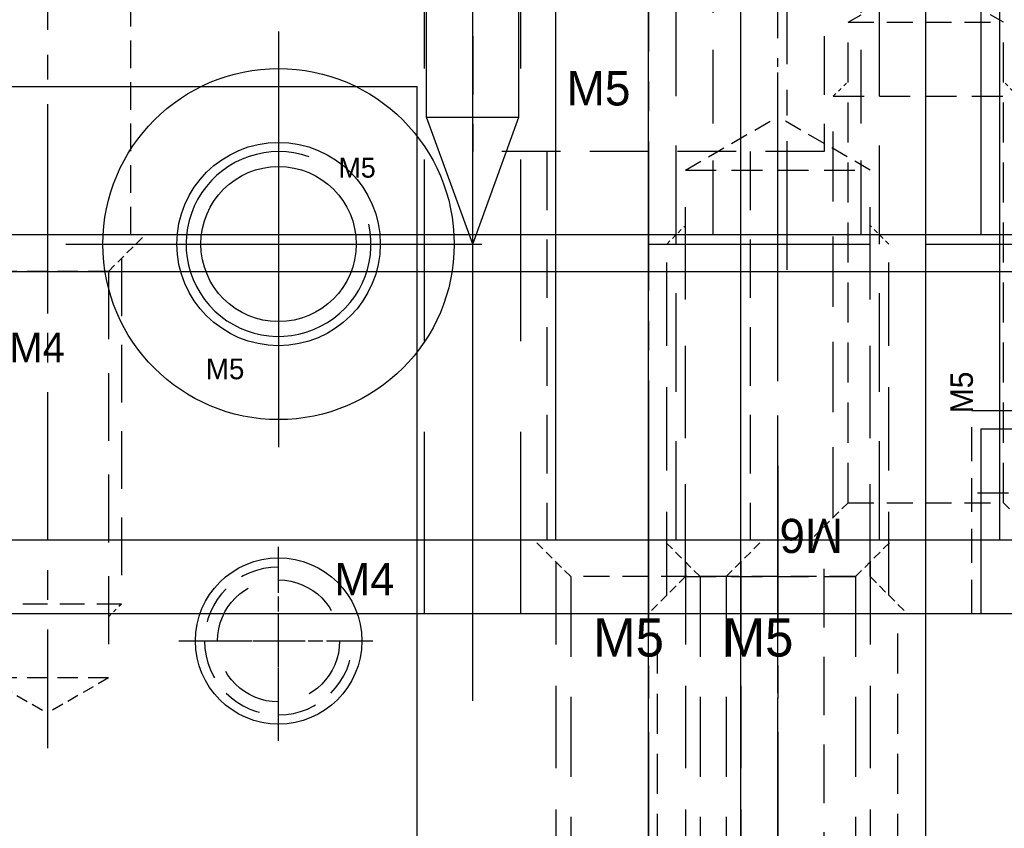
# Model space of a CAD drawing. Header units: millimetres. Extents: x -1657 to 8845, y -11980 to 3013.
# Tile 50 of 256: x 756 to 782, y -977 to -955. Entities that reach past the tile are written whole.
import ezdxf

# ---------------------------------------------------------------- set-up
doc = ezdxf.new("R2010")
doc.units = ezdxf.units.MM
doc.linetypes.add('CENTER', pattern=[2, 1.25, -0.25, 0.25, -0.25])
doc.linetypes.add('DASHED', pattern=[0.75, 0.5, -0.25])
for name, color, linetype in [('STD', 7, 'Continuous'), ('图层101', 154, 'Continuous'), ('图层102', 123, 'Continuous'), ('图层109', 110, 'Continuous'), ('图层110', 146, 'Continuous'), ('图层116', 116, 'Continuous'), ('图层120', 150, 'Continuous'), ('图层122', 210, 'Continuous'), ('图层125', 13, 'Continuous'), ('图层135', 231, 'Continuous'), ('图层172', 21, 'Continuous'), ('端子流道', 183, 'Continuous')]:
    doc.layers.add(name, color=color, linetype=linetype)

# ---------------------------------------------------------------- blocks, each defined once
blk = doc.blocks.new('4F')
at = {"color": 4, "linetype": 'DASHED', "ltscale": 0.471405}
for p, q in [((1, 1.65), (0, 2.65)), ((1, -1.65), (0, -2.65))]:
    blk.add_line(p, q, dxfattribs=at)
at = {"color": 4, "linetype": 'DASHED', "ltscale": 3.116667}
for p, q in [((0.65, 2), (10, 2)), ((0.65, -2), (10, -2))]:
    blk.add_line(p, q, dxfattribs=at)
at = {"color": 4, "linetype": 'DASHED', "ltscale": 0.164992}
for p, q in [((10, 2), (10.35, 1.65)), ((10, -2), (10.35, -1.65))]:
    blk.add_line(p, q, dxfattribs=at)
at = {"color": 4, "linetype": 'DASHED', "ltscale": 1.333333}
blk.add_line((10, 2), (10, -2), dxfattribs=at)
at = {"color": 4, "linetype": 'DASHED', "ltscale": 1.1}
for p, q in [((1, 1.65), (1, -1.65)), ((12, 1.65), (12, -1.65))]:
    blk.add_line(p, q, dxfattribs=at)
at = {"color": 4, "linetype": 'DASHED', "ltscale": 3.666667}
for p, q in [((1, 1.65), (12, 1.65)), ((1, -1.65), (12, -1.65))]:
    blk.add_line(p, q, dxfattribs=at)
at = {"color": 4, "linetype": 'DASHED', "ltscale": 0.635085}
for p in [(12, 1.65), (12, -1.65)]:
    blk.add_line(p, (12.953, 0), dxfattribs=at)
at = {"color": 1, "linetype": 'CENTER', "ltscale": 3.210708}
blk.add_line((-2.156, 0), (13.898, 0), dxfattribs=at)
blk.add_text('M4', height=0.8081, rotation=90).set_placement((3.463, -1.03))
blk = doc.blocks.new('1C458')
at = {"layer": '图层101', "color": 1, "linetype": 'CENTER', "ltscale": 2.671598}
blk.add_line((0, 0), (0, -16.358), dxfattribs=at)
at = {"layer": '图层101', "color": 4, "linetype": 'DASHED', "ltscale": 1.5}
for p, q in [((-4, -2.215), (-4, -6.715)), ((4, -2.215), (4, -6.715)), ((-2.25, -6.715), (-2.25, -14.215)), ((2.25, -6.715), (2.25, -14.215))]:
    blk.add_line(p, q, dxfattribs=at)
at = {"layer": '图层101', "color": 4, "linetype": 'DASHED', "ltscale": 2.666667}
blk.add_line((4, -6.715), (-4, -6.715), dxfattribs=at)
at = {"layer": '图层101'}
blk.add_text('M4', height=0.743, dxfattribs=at).set_placement((-2.897, -5.607))
blk = doc.blocks.new('5A')
at = {"color": 1, "linetype": 'CENTER'}
for p, q in [((0, 5.75), (0, -5.75)), ((-5.75, 0), (5.75, 0))]:
    blk.add_line(p, q, dxfattribs=at)
for radius in [4.75, 2.75]:
    blk.add_circle((0, 0), radius)
blk.add_text('M5', height=0.56).set_placement((-1.965, -3.658))
blk = doc.blocks.new('5C')
at = {"color": 1, "linetype": 'CENTER'}
for p, q in [((0, 4.5), (0, -4.5)), ((-4.5, 0), (4.5, 0))]:
    blk.add_line(p, q, dxfattribs=at)
blk.add_circle((0, 0), 2.1)
at = {"color": 2, "linetype": 'Continuous'}
blk.add_arc((0, 0), 2.5, 70.7735, 12.493, dxfattribs=at)
blk.add_text('M5', height=0.54).set_placement((1.623, 1.797))
blk = doc.blocks.new('B7B9')
at = {"layer": 'STD', "ltscale": 4.5}
for p, q in [((0, 0), (16, 0)), ((0, -5), (0, 0)), ((0, -5), (16, -5))]:
    blk.add_line(p, q, dxfattribs=at)
blk = doc.blocks.new('1EEA7')
at = {"layer": '图层116', "color": 1, "linetype": 'CENTER', "ltscale": 14.152}
blk.add_line((1.25, -8.314), (1.25, 66.446), dxfattribs=at)
at = {"layer": '图层116', "ltscale": 2}
for p, q in [((0, 0), (0, 25.566)), ((2.5, 0), (2.5, 25.566)), ((0, 0), (2.5, 0)), ((1.25, -3.434), (0, 0)), ((1.25, -3.434), (2.5, 0))]:
    blk.add_line(p, q, dxfattribs=at)
blk = doc.blocks.new('1F247')
at = {"layer": '图层120', "color": 1, "linetype": 'CENTER', "ltscale": 3.238837}
blk.add_line((4.75, -6.762), (4.75, 12.675), dxfattribs=at)
at = {"layer": '图层120', "color": 4, "linetype": 'DASHED', "ltscale": 3.166667}
for p, q in [((2, 0), (2, 9.5)), ((7.5, 0), (7.5, 9.5)), ((0, 0), (9.5, 0)), ((0, -5.5), (0, 0)), ((9.5, -5.5), (9.5, 0))]:
    blk.add_line(p, q, dxfattribs=at)
at = {"layer": '图层120', "ltscale": 3}
blk.add_text('M5', height=0.93, rotation=180, dxfattribs=at).set_placement((6.961, -1.25))
blk = doc.blocks.new('5F')
at = {"color": 4, "linetype": 'DASHED', "ltscale": 0.471405}
for p, q in [((1, 2.1), (0, 3.1)), ((1, -2.1), (0, -3.1))]:
    blk.add_line(p, q, dxfattribs=at)
at = {"color": 4, "linetype": 'DASHED', "ltscale": 3.8}
for p, q in [((0.6, 2.5), (12, 2.5)), ((0.6, -2.5), (12, -2.5))]:
    blk.add_line(p, q, dxfattribs=at)
at = {"color": 4, "linetype": 'DASHED', "ltscale": 0.188562}
for p, q in [((12, 2.5), (12.4, 2.1)), ((12, -2.5), (12.4, -2.1))]:
    blk.add_line(p, q, dxfattribs=at)
at = {"color": 4, "linetype": 'DASHED', "ltscale": 1.666667}
blk.add_line((12, 2.5), (12, -2.5), dxfattribs=at)
at = {"color": 4, "linetype": 'DASHED', "ltscale": 1.4}
for p, q in [((1, 2.1), (1, -2.1)), ((14, 2.1), (14, -2.1))]:
    blk.add_line(p, q, dxfattribs=at)
at = {"color": 4, "linetype": 'DASHED', "ltscale": 2.166667}
for p, q in [((1, 2.1), (14, 2.1)), ((1, -2.1), (14, -2.1))]:
    blk.add_line(p, q, dxfattribs=at)
at = {"color": 4, "linetype": 'DASHED', "ltscale": 0.80829}
for p in [(14, 2.1), (14, -2.1)]:
    blk.add_line(p, (15.212, 0), dxfattribs=at)
at = {"color": 1, "linetype": 'CENTER', "ltscale": 3.699214}
blk.add_line((-2.156, 0), (16.34, 0), dxfattribs=at)
blk.add_text('M5', height=0.6063).set_placement((3.422, -1.275))
blk = doc.blocks.new('1FDA1')
at = {"layer": '图层122', "color": 1, "linetype": 'CENTER', "ltscale": 29.696}
blk.add_line((0, 0), (0, 158.48), dxfattribs=at)
at = {"layer": '图层122', "ltscale": 3.75}
for q in [(-7.5, 148.24), (7.5, 10.24)]:
    blk.add_line((-7.5, 10.24), q, dxfattribs=at)
at = {"layer": '图层122', "ltscale": 3.75, "rotation": 90}
blk.add_blockref('5F', (0, 10.24), dxfattribs=at)
blk = doc.blocks.new('1FEEE')
at = {"layer": '图层120', "color": 1, "linetype": 'CENTER', "ltscale": 3.6}
blk.add_line((-2.5, 2.6), (-2.5, -15.976), dxfattribs=at)
at = {"layer": '图层120', "color": 4, "linetype": 'DASHED', "ltscale": 0.471405}
for p, q in [((-4.6, -0.4), (-5.6, 0.6)), ((-0.4, -0.4), (0.6, 0.6))]:
    blk.add_line(p, q, dxfattribs=at)
at = {"layer": '图层120', "color": 4, "linetype": 'DASHED', "ltscale": 4.466667}
for p, q in [((-5, 0), (-5, -14.4)), ((0, 0), (0, -14.4))]:
    blk.add_line(p, q, dxfattribs=at)
at = {"layer": '图层120', "color": 4, "linetype": 'DASHED', "ltscale": 4.333333}
for p, q in [((-4.6, -0.4), (-4.6, -14.4)), ((-0.4, -0.4), (-0.4, -14.4))]:
    blk.add_line(p, q, dxfattribs=at)
at = {"layer": '图层120', "color": 4, "linetype": 'DASHED', "ltscale": 1.4}
blk.add_line((-0.4, -0.4), (-4.6, -0.4), dxfattribs=at)
at = {"layer": '图层120'}
blk.add_text('M5', height=1.0315, dxfattribs=at).set_placement((-3.993, -2.561))
blk = doc.blocks.new('210EA')
at = {"layer": '图层110', "color": 1, "linetype": 'CENTER', "ltscale": 4.23765}
blk.add_line((2.5, -14.156), (2.5, 3.033), dxfattribs=at)
at = {"layer": '图层110', "color": 4, "linetype": 'DASHED', "ltscale": 0.96225}
for p in [(0, 0), (5, 0)]:
    blk.add_line(p, (2.5, 1.443), dxfattribs=at)
at = {"layer": '图层110', "color": 4, "linetype": 'DASHED', "ltscale": 1.666667}
for p, q in [((0, 0), (5, 0)), ((0, -11), (5, -11))]:
    blk.add_line(p, q, dxfattribs=at)
at = {"layer": '图层110', "color": 4, "linetype": 'DASHED', "ltscale": 5}
for p, q in [((0, -11), (0, 0)), ((5, -11), (5, 0))]:
    blk.add_line(p, q, dxfattribs=at)
at = {"layer": '图层110', "color": 4, "linetype": 'DASHED', "ltscale": 0.235702}
for p, q in [((-0.5, -2), (0, -1.5)), ((5.5, -2), (5, -1.5))]:
    blk.add_line(p, q, dxfattribs=at)
at = {"layer": '图层110', "color": 4, "linetype": 'DASHED', "ltscale": 2}
blk.add_line((-0.5, -2), (5.5, -2), dxfattribs=at)
at = {"layer": '图层110', "color": 4, "linetype": 'DASHED', "ltscale": 4.5}
for p, q in [((-0.5, -11.5), (-0.5, -2)), ((5.5, -11.5), (5.5, -2))]:
    blk.add_line(p, q, dxfattribs=at)
at = {"layer": '图层110', "color": 4, "linetype": 'DASHED', "ltscale": 0.471405}
for p, q in [((0, -11), (-1, -12)), ((5, -11), (6, -12))]:
    blk.add_line(p, q, dxfattribs=at)
at = {"layer": '图层110'}
blk.add_text('M6', height=0.9239, rotation=180, dxfattribs=at).set_placement((4.265, -9.435))
blk = doc.blocks.new('21112')
at = {"layer": '图层120', "color": 1, "linetype": 'CENTER', "ltscale": 3.728372}
blk.add_line((-3.25, -7.894), (-3.25, 8.61), dxfattribs=at)
at = {"layer": '图层120', "color": 4, "linetype": 'DASHED', "ltscale": 2.166667}
for p, q in [((-6.5, 0), (-6.5, 6.5)), ((0, 0), (0, 6.5)), ((-8.75, -6.5), (-8.75, 0)), ((2.25, -6.5), (2.25, 0))]:
    blk.add_line(p, q, dxfattribs=at)
at = {"layer": '图层120', "color": 4, "linetype": 'DASHED', "ltscale": 3.666667}
blk.add_line((-8.75, 0), (2.25, 0), dxfattribs=at)
at = {"layer": '图层120', "ltscale": 4}
blk.add_text('M6', height=1.0943, rotation=90, dxfattribs=at).set_placement((0.029, -2.345))
blk = doc.blocks.new('218EE')
at = {"layer": '图层135', "color": 1, "linetype": 'CENTER', "ltscale": 3.238837}
blk.add_line((2.75, 6.762), (2.75, -12.107), dxfattribs=at)
at = {"layer": '图层135', "color": 4, "linetype": 'DASHED', "ltscale": 3.166667}
for p, q in [((-2, 5.5), (-2, 0)), ((7.5, 5.5), (7.5, 0)), ((7.5, 0), (-2, 0)), ((0, 0), (0, -10.5)), ((5.5, 0), (5.5, -10.5))]:
    blk.add_line(p, q, dxfattribs=at)
at = {"layer": '图层135', "ltscale": 3}
blk.add_text('M5', height=0.93, dxfattribs=at).set_placement((0.539, 1.25))
blk = doc.blocks.new('21935')
at = {"layer": '图层120', "color": 1, "linetype": 'CENTER', "ltscale": 3.6}
blk.add_line((-2.5, 2.6), (-2.5, -15.976), dxfattribs=at)
at = {"layer": '图层120', "color": 4, "linetype": 'DASHED', "ltscale": 0.471405}
for p, q in [((-4.6, -0.4), (-5.6, 0.6)), ((-0.4, -0.4), (0.6, 0.6))]:
    blk.add_line(p, q, dxfattribs=at)
at = {"layer": '图层120', "color": 4, "linetype": 'DASHED', "ltscale": 4.466667}
for p, q in [((-5, 0), (-5, -14.4)), ((0, 0), (0, -14.4))]:
    blk.add_line(p, q, dxfattribs=at)
at = {"layer": '图层120', "color": 4, "linetype": 'DASHED', "ltscale": 4.333333}
for p, q in [((-4.6, -0.4), (-4.6, -14.4)), ((-0.4, -0.4), (-0.4, -14.4))]:
    blk.add_line(p, q, dxfattribs=at)
at = {"layer": '图层120', "color": 4, "linetype": 'DASHED', "ltscale": 1.4}
blk.add_line((-0.4, -0.4), (-4.6, -0.4), dxfattribs=at)
at = {"layer": '图层120'}
blk.add_text('M5', height=1.0315, dxfattribs=at).set_placement((-3.993, -2.561))
blk = doc.blocks.new('28974')
at = {"layer": '端子流道', "ltscale": 5}
for p, q in [((68, 0), (68, 185)), ((0, 0), (68, 0)), ((-1, -1), (69, -1))]:
    blk.add_line(p, q, dxfattribs=at)
at = {"layer": '端子流道', "color": 1, "linetype": 'CENTER', "ltscale": 0.840137}
blk.add_line((72.1, -7), (67.9, -7), dxfattribs=at)
blk = doc.blocks.new('4E')
at = {"color": 1, "linetype": 'CENTER', "ltscale": 0.96}
for p, q in [((0, -2.4), (0, 2.4)), ((-2.4, 0), (2.4, 0))]:
    blk.add_line(p, q, dxfattribs=at)
at = {"color": 4, "linetype": 'DASHED', "ltscale": 3.454}
blk.add_circle((0, 0), 1.65, dxfattribs=at)
at = {"color": 4, "linetype": 'DASHED', "ltscale": 2.093333}
blk.add_arc((0, 0), 2, 90, 0, dxfattribs=at)
at = {"ltscale": 0.5}
blk.add_text('M4', height=0.8733, dxfattribs=at).set_placement((1.508, 1.238))

msp = doc.modelspace()

# ---------------------------------------------------------------- linework, layer by layer
at = {"layer": '图层101', "color": 1, "linetype": 'CENTER', "ltscale": 2.784}
msp.add_line((776.5098, -961.6222), (776.5098, -947.7022), dxfattribs=at)
at = {"layer": '图层101', "color": 4, "linetype": 'DASHED', "ltscale": 4}
for p, q in [((774.5098, -960.6622), (774.5098, -948.6622)), ((778.5098, -960.6622), (778.5098, -948.6622))]:
    msp.add_line(p, q, dxfattribs=at)
at = {"layer": '图层101', "ltscale": 1.625}
msp.add_line((616.5098, -960.6622), (806.5098, -960.6622), dxfattribs=at)
at = {"layer": '图层102', "ltscale": 1.625}
for p in [(616.5098, -956.6622), (766.5098, -1041.6622)]:
    msp.add_line(p, (766.5098, -956.6622), dxfattribs=at)
at = {"layer": '图层102', "color": 4, "linetype": 'DASHED', "ltscale": 50}
msp.add_line((616.5098, -960.6622), (766.5098, -960.6622), dxfattribs=at)
at = {"layer": '图层109', "color": 1, "linetype": 'CENTER', "ltscale": 6.844}
msp.add_line((768.0098, -973.2822), (768.0098, -939.0622), dxfattribs=at)
at = {"layer": '图层109', "ltscale": 0.625}
for p, q in [((775.2598, -970.9222), (775.2598, -940.9222)), ((720.2598, -970.9222), (775.2598, -970.9222))]:
    msp.add_line(p, q, dxfattribs=at)
at = {"layer": '图层109', "color": 4, "linetype": 'DASHED', "ltscale": 9.833333}
for p, q in [((766.7098, -970.9222), (766.7098, -941.4222)), ((769.3098, -970.9222), (769.3098, -941.4222))]:
    msp.add_line(p, q, dxfattribs=at)
at = {"layer": '图层110', "color": 1, "linetype": 'CENTER', "ltscale": 6.844}
msp.add_line((768.0098, -973.2822), (768.0098, -939.0622), dxfattribs=at)
at = {"layer": '图层110', "ltscale": 0.625}
for p, q in [((775.2598, -970.9222), (775.2598, -940.9222)), ((692.7598, -970.9222), (802.7598, -970.9222))]:
    msp.add_line(p, q, dxfattribs=at)
at = {"layer": '图层110', "color": 4, "linetype": 'DASHED', "ltscale": 9.833333}
for p, q in [((766.7098, -970.9222), (766.7098, -941.4222)), ((769.3098, -970.9222), (769.3098, -941.4222))]:
    msp.add_line(p, q, dxfattribs=at)
at = {"layer": '图层110', "color": 4, "linetype": 'DASHED', "ltscale": 10}
msp.add_line((772.7598, -960.9222), (802.7598, -960.9222), dxfattribs=at)
at = {"layer": '图层110', "color": 4, "linetype": 'DASHED', "ltscale": 3.333333}
msp.add_line((772.7598, -970.9222), (772.7598, -960.9222), dxfattribs=at)
at = {"layer": '图层110', "color": 4, "linetype": 'DASHED', "ltscale": 1.833333}
msp.add_line((781.5098, -970.9222), (781.5098, -965.4222), dxfattribs=at)
at = {"layer": '图层110', "color": 4, "linetype": 'DASHED', "ltscale": 5.5}
msp.add_line((781.5098, -965.4222), (798.0098, -965.4222), dxfattribs=at)
at = {"layer": '图层120'}
msp.add_line((667.7598, -968.9222), (802.7598, -968.9222), dxfattribs=at)
at = {"layer": '图层120', "ltscale": 5}
for p, q in [((772.7598, -983.9222), (772.7598, -968.9222)), ((722.7598, -970.9222), (772.7598, -970.9222))]:
    msp.add_line(p, q, dxfattribs=at)
at = {"layer": '图层120', "color": 4, "linetype": 'DASHED', "ltscale": 5}
msp.add_line((772.7598, -983.9222), (772.7598, -968.9222), dxfattribs=at)
at = {"layer": '图层120', "color": 4, "linetype": 'DASHED', "ltscale": 10}
msp.add_line((772.7598, -970.9222), (802.7598, -970.9222), dxfattribs=at)
at = {"layer": '图层125', "color": 1, "linetype": 'CENTER', "ltscale": 3.712}
msp.add_line((776.2598, -970.2022), (776.2598, -951.6422), dxfattribs=at)
at = {"layer": '图层125', "ltscale": 3}
for p, q in [((770.2598, -968.9222), (770.2598, -952.9222)), ((782.2598, -968.9222), (782.2598, -952.9222)), ((770.2598, -968.9222), (782.2598, -968.9222))]:
    msp.add_line(p, q, dxfattribs=at)
at = {"layer": '图层125', "color": 4, "linetype": 'DASHED', "ltscale": 5.333333}
for p, q in [((773.5098, -968.9222), (773.5098, -952.9222)), ((779.0098, -968.9222), (779.0098, -952.9222))]:
    msp.add_line(p, q, dxfattribs=at)
at = {"layer": '图层135', "ltscale": 5}
msp.add_line((672.7598, -968.9222), (782.7598, -968.9222), dxfattribs=at)
at = {"layer": '图层172', "ltscale": 2.125}
for p in [(720.2598, -961.6622), (775.2598, -1041.6622)]:
    msp.add_line(p, (775.2598, -961.6622), dxfattribs=at)
at = {"layer": '图层172', "color": 1, "linetype": 'CENTER'}
for p, q in [((762.7598, -974.3622), (762.7598, -968.9622)), ((760.0598, -971.6622), (765.4598, -971.6622))]:
    msp.add_line(p, q, dxfattribs=at)
at = {"layer": '图层172', "ltscale": 2.125}
msp.add_circle((762.7598, -971.6622), 2.25, dxfattribs=at)

# ---------------------------------------------------------------- block references
at = {"layer": 'STD', "ltscale": 4}
msp.add_blockref('B7B9', (781.7598, -965.9222), dxfattribs=at)
at = {"layer": '图层101', "ltscale": 1.625}
msp.add_blockref('1C458', (756.5098, -946.4472), dxfattribs=at)
at = {"layer": '图层102', "ltscale": 1.625, "rotation": 270}
msp.add_blockref('4F', (756.5098, -960.6622), dxfattribs=at)
at = {"layer": '图层102', "ltscale": 1.125}
msp.add_blockref('4E', (762.7598, -971.6622), dxfattribs=at)
at = {"layer": '图层109', "ltscale": 3.25}
msp.add_blockref('5A', (762.7598, -960.9222), dxfattribs=at)
at = {"layer": '图层110', "ltscale": 5}
msp.add_blockref('210EA', (773.7598, -958.9222), dxfattribs=at)
at = {"layer": '图层110', "ltscale": 3.25}
msp.add_blockref('5C', (762.7598, -960.9222), dxfattribs=at)
at = {"layer": '图层116', "ltscale": 2}
msp.add_blockref('1EEA7', (766.7598, -957.4878), dxfattribs=at)
at = {"layer": '图层120', "ltscale": 3.75}
msp.add_blockref('1F247', (775.5098, -978.4222), dxfattribs=at)
at = {"layer": '图层120', "ltscale": 5}
for name, p in [('21935', (775.2598, -969.5222)), ('21112', (779.5098, -977.4222))]:
    msp.add_blockref(name, p, dxfattribs=at)
at = {"layer": '图层120', "ltscale": 3}
msp.add_blockref('1FEEE', (778.7598, -969.5222), dxfattribs=at)
at = {"layer": '图层122', "ltscale": 11.25}
msp.add_blockref('1FDA1', (780.2598, -979.1622), dxfattribs=at)
at = {"layer": '图层135', "ltscale": 5}
msp.add_blockref('218EE', (770.0098, -958.4222), dxfattribs=at)
at = {"layer": '端子流道', "ltscale": 2.125}
msp.add_blockref('28974', (713.7598, -960.6622), dxfattribs=at)

doc.saveas('drawing.dxf')
